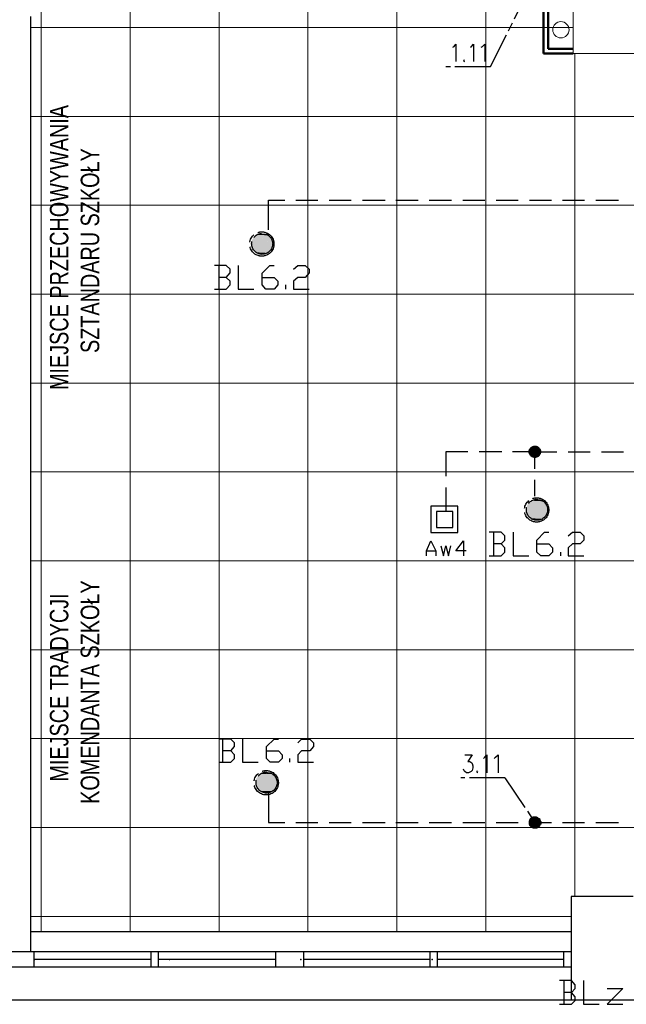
# Model space of a CAD drawing. Header units: millimetres. Extents: x 282377 to 1404227, y -783705 to 1038705.
# Tile 185 of 243: x 385377 to 385786, y 7168 to 7832. Entities that reach past the tile are written whole.
import ezdxf

# ---------------------------------------------------------------- set-up
doc = ezdxf.new("R2010")
doc.units = ezdxf.units.MM
doc.linetypes.add('ACAD_ISO08W100', pattern=[36, 24, -3, 6, -3])
doc.layers.add('!!ELEKTRYKA', color=7, linetype='Continuous')
doc.styles.add('BIKWYM', font='BIKROMSW.SHX', dxfattribs={"width": 0.8})

msp = doc.modelspace()

# ---------------------------------------------------------------- linework, layer by layer
at = {"layer": '!!ELEKTRYKA', "color": 252, "lineweight": 15, "ltscale": 15}
for p, q in [((385391.7, 7996.62), (385391.7, 7216.62)), ((385451.7, 7996.62), (385451.7, 7216.62)), ((385511.7, 7996.62), (385511.7, 7216.62)), ((385571.7, 7996.62), (385571.7, 7216.62)), ((385631.7, 7996.62), (385631.7, 7216.62)), ((385691.7, 7996.62), (385691.7, 7216.62)), ((385384.7, 7827.12), (385750.7, 7827.12)), ((385751.7, 7809.62), (385751.7, 7240.62)), ((385384.7, 7767.12), (386561.2, 7767.12)), ((385384.7, 7707.12), (386561.2, 7707.12)), ((385384.7, 7647.12), (386561.2, 7647.12)), ((385384.7, 7587.12), (386561.2, 7587.12)), ((385384.7, 7527.12), (386561.2, 7527.12)), ((385384.7, 7467.12), (386561.2, 7467.12)), ((385384.7, 7407.12), (385936.2, 7407.12)), ((385384.7, 7347.12), (385936.2, 7347.12)), ((385384.7, 7287.12), (385936.2, 7287.12)), ((385384.7, 7227.12), (385749.2, 7227.12))]:
    msp.add_line(p, q, dxfattribs=at)
at = {"layer": '!!ELEKTRYKA', "color": 252, "lineweight": 50}
for p, q in [((385730.7, 7809.62), (385730.7, 7850.62)), ((385733.7, 7812.62), (385733.7, 7847.62)), ((385750.7, 7809.62), (385730.7, 7809.62)), ((385750.7, 7812.62), (385733.7, 7812.62))]:
    msp.add_line(p, q, dxfattribs=at)
at = {"layer": '!!ELEKTRYKA', "color": 252, "lineweight": 20}
for q in [(385750.7, 7850.62), (385810.7, 7809.62)]:
    msp.add_line((385750.7, 7809.62), q, dxfattribs=at)
at = {"layer": '!!ELEKTRYKA', "color": 252}
for p, q in [((385384.7, 7203.12), (385384.7, 7834.62)), ((385791.2, 7240.62), (385749.2, 7240.62)), ((385749.2, 7240.62), (385749.2, 7170.62)), ((385749.2, 7216.62), (385384.7, 7216.62)), ((385386.7, 7203.12), (385192.2, 7203.12)), ((385386.7, 7203.12), (385386.7, 7193.12)), ((385749.2, 7203.12), (385386.7, 7203.12)), ((385465.7, 7198.12), (385386.7, 7198.12)), ((385465.7, 7203.12), (385465.7, 7193.12)), ((385470.7, 7203.12), (385465.7, 7203.12)), ((385470.7, 7203.12), (385470.7, 7193.12)), ((385549.7, 7198.12), (385470.7, 7198.12)), ((385549.7, 7203.12), (385549.7, 7193.12)), ((385568.7, 7203.12), (385568.7, 7193.12)), ((385653.95, 7198.12), (385568.7, 7198.12)), ((385653.95, 7203.12), (385653.95, 7193.12)), ((385658.95, 7203.12), (385653.95, 7203.12)), ((385658.95, 7203.12), (385658.95, 7193.12)), ((385744.2, 7198.12), (385658.95, 7198.12)), ((385744.2, 7203.12), (385744.2, 7193.12)), ((385749.2, 7203.12), (385749.2, 7193.12)), ((385749.2, 7203.12), (385749.2, 7193.12)), ((385192.2, 7193.12), (385386.7, 7193.12)), ((385384.7, 7193.12), (385749.2, 7193.12)), ((385985.7, 7170.62), (384524.7, 7170.62))]:
    msp.add_line(p, q, dxfattribs=at)
at = {"layer": '!!ELEKTRYKA', "color": 1, "linetype": 'ACAD_ISO08W100', "lineweight": -3}
for points in [[(385694.85, 7800.67), (385714.72, 7840.46)], [(385669.45, 7813.78), (385670.33, 7814.21), (385671.54, 7815.9), (385671.54, 7804.05)], [(385681.25, 7813.79), (385682.13, 7814.22), (385683.34, 7815.91), (385683.34, 7804.06)], [(385688.5, 7813.79), (385689.37, 7814.21), (385691.05, 7815.9), (385691.05, 7804.05)], [(385677.03, 7805.32), (385676.63, 7804.47), (385677.03, 7804.05), (385677.5, 7804.47)], [(385694.79, 7800.66), (385664.76, 7800.66)]]:
    msp.add_lwpolyline(points, dxfattribs=at)
at = {"layer": '!!ELEKTRYKA', "color": 5, "linetype": 'ACAD_ISO08W100', "lineweight": -3}
for points in [[(385544.97, 7690.6), (385544.97, 7710.5), (385555.99, 7710.5)], [(385563.6, 7710.49), (385578.41, 7710.49)], [(385586.02, 7710.49), (385600.83, 7710.49)], [(385608.44, 7710.49), (385623.73, 7710.49)], [(385630.93, 7710.49), (385646.15, 7710.49)], [(385653.36, 7710.49), (385668.58, 7710.49)], [(385676.19, 7710.49), (385691, 7710.49)], [(385698.68, 7710.49), (385713.49, 7710.49)], [(385721.1, 7710.49), (385735.91, 7710.49)], [(385743.52, 7710.49), (385758.33, 7710.49)], [(385765.94, 7710.49), (385781.23, 7710.49)], [(385516.59, 7658.43), (385519.12, 7661.39), (385519.12, 7663.93), (385516.59, 7666.47), (385508.53, 7666.47)], [(385511.5, 7666.46), (385511.5, 7650.38)], [(385524.61, 7666.47), (385524.61, 7650.38), (385535.18, 7650.38)], [(385540.76, 7658.42), (385548.79, 7658.42), (385551.31, 7655.88), (385551.31, 7653.34), (385548.79, 7650.38), (385543.28, 7650.38), (385540.76, 7653.34), (385540.76, 7661.38), (385545.87, 7666.46), (385548.79, 7666.46)], [(385561.88, 7663.93), (385564.87, 7666.47), (385569.89, 7666.47), (385572.48, 7663.93), (385572.48, 7661.39), (385569.89, 7658.43), (385564.87, 7658.43), (385561.88, 7655.89), (385561.88, 7650.38), (385572.48, 7650.38)], [(385508.53, 7650.38), (385516.59, 7650.38), (385519.12, 7653.35), (385519.12, 7655.89), (385516.59, 7658.43), (385511.47, 7658.43)], [(385556.84, 7650.38), (385556.84, 7653.34)], [(385679.57, 7540.73), (385664.76, 7540.73), (385664.76, 7524.22)], [(385702.44, 7540.73), (385687.19, 7540.73)], [(385724.88, 7540.73), (385709.63, 7540.73)], [(385724.87, 7529.31), (385724.87, 7540.74), (385739.66, 7540.74)], [(385747.29, 7540.74), (385762.13, 7540.74)], [(385769.74, 7540.74), (385784.58, 7540.74)], [(385724.87, 7510.68), (385724.87, 7521.68)], [(385664.76, 7516.6), (385664.76, 7500.52)], [(385702.01, 7478.51), (385704.56, 7481.04), (385704.56, 7484), (385702.01, 7486.55), (385693.95, 7486.55)], [(385696.92, 7486.55), (385696.92, 7470.46)], [(385710.1, 7486.54), (385710.1, 7470.45), (385720.69, 7470.45)], [(385726.18, 7478.5), (385734.21, 7478.5), (385736.75, 7475.96), (385736.75, 7473), (385734.21, 7470.46), (385728.72, 7470.46), (385726.18, 7473), (385726.18, 7481.04), (385731.26, 7486.55), (385734.21, 7486.55)], [(385747.29, 7484.01), (385750.23, 7486.55), (385755.31, 7486.55), (385757.85, 7484.01), (385757.85, 7481.04), (385755.31, 7478.5), (385750.23, 7478.5), (385747.29, 7475.96), (385747.29, 7470.46), (385757.85, 7470.46)], [(385693.95, 7470.46), (385702.01, 7470.46), (385704.56, 7473), (385704.56, 7475.96), (385702.01, 7478.51), (385696.91, 7478.51)], [(385742.25, 7470.46), (385742.25, 7473)], [(385519.56, 7338.8), (385522.08, 7341.76), (385522.08, 7344.3), (385519.56, 7346.84), (385511.5, 7346.84)], [(385514.05, 7346.84), (385514.05, 7331.18)], [(385527.58, 7346.84), (385527.58, 7331.18), (385538.15, 7331.18)], [(385543.73, 7338.8), (385551.76, 7338.8), (385554.28, 7336.25), (385554.28, 7333.71), (385551.76, 7331.17), (385546.25, 7331.17), (385543.73, 7333.71), (385543.73, 7341.76), (385548.83, 7346.84), (385551.76, 7346.84)], [(385564.84, 7344.3), (385567.36, 7346.84), (385572.86, 7346.84), (385575.44, 7344.3), (385575.44, 7341.76), (385572.86, 7338.8), (385567.36, 7338.8), (385564.84, 7336.26), (385564.84, 7331.18), (385575.44, 7331.18)], [(385511.5, 7331.18), (385519.56, 7331.18), (385522.08, 7333.72), (385522.08, 7336.26), (385519.56, 7338.8), (385514.03, 7338.8)], [(385559.39, 7331.18), (385559.39, 7333.71)], [(385677.5, 7336.26), (385682.55, 7336.26), (385679.59, 7331.6), (385680.87, 7331.6), (385682.15, 7330.75), (385682.55, 7330.33), (385682.95, 7328.64), (385682.95, 7327.37), (385682.55, 7325.67), (385681.74, 7324.83), (385679.99, 7323.98), (385678.72, 7323.98), (385677.5, 7324.83), (385677.03, 7325.25), (385676.63, 7326.52)], [(385690.16, 7333.72), (385691.03, 7334.57), (385692.31, 7336.26), (385692.31, 7323.98)], [(385697.4, 7333.72), (385698.27, 7334.56), (385699.95, 7336.25), (385699.95, 7323.98)], [(385685.94, 7325.25), (385685.53, 7324.83), (385685.94, 7323.98), (385686.41, 7324.83)], [(385704.57, 7320.59), (385674.91, 7320.59)], [(385704.58, 7320.59), (385724.9, 7290.54)], [(385544.97, 7310.43), (385544.97, 7290.53), (385555.99, 7290.53)], [(385563.6, 7290.54), (385578.41, 7290.54)], [(385586.02, 7290.54), (385600.83, 7290.54)], [(385608.44, 7290.54), (385623.73, 7290.54)], [(385630.93, 7290.54), (385646.15, 7290.54)], [(385653.36, 7290.54), (385668.58, 7290.54)], [(385676.19, 7290.54), (385691, 7290.54)], [(385698.68, 7290.54), (385713.49, 7290.54)], [(385721.1, 7290.54), (385735.91, 7290.54)], [(385743.52, 7290.54), (385758.33, 7290.54)], [(385765.94, 7290.54), (385781.23, 7290.54)], [(385749.45, 7175.81), (385751.99, 7178.35), (385751.99, 7180.89), (385749.45, 7183.85), (385741.43, 7183.85)], [(385744.32, 7183.86), (385744.32, 7167.77)], [(385757.5, 7183.85), (385757.5, 7167.76), (385768.12, 7167.76)], [(385773.58, 7178.35), (385784.18, 7178.35), (385773.58, 7167.77), (385784.18, 7167.77)], [(385741.43, 7167.77), (385749.45, 7167.77), (385751.99, 7170.3), (385751.99, 7172.84), (385749.45, 7175.81), (385744.37, 7175.81)]]:
    msp.add_lwpolyline(points, dxfattribs=at)
at = {"layer": '!!ELEKTRYKA', "color": 30, "linetype": 'ACAD_ISO08W100', "lineweight": -3, "true_color": 0xff7e00}
for points in [[(385654.62, 7486.12), (385672.81, 7486.12), (385672.81, 7503.9), (385654.62, 7503.9)], [(385658.41, 7489.51), (385669.39, 7489.51), (385669.39, 7500.51), (385658.41, 7500.51)]]:
    msp.add_lwpolyline(points, close=True, dxfattribs=at)
for points in [[(385651.65, 7470.46), (385651.65, 7473.84), (385654.62, 7480.62), (385657.99, 7473.84), (385657.99, 7470.46)], [(385661.38, 7477.23), (385663.06, 7470.46), (385664.75, 7477.23), (385666.43, 7470.46), (385668.18, 7477.23)], [(385678.32, 7473.84), (385671.52, 7473.84), (385676.64, 7480.62), (385676.64, 7470.46)], [(385651.65, 7473.84), (385657.99, 7473.84)]]:
    msp.add_lwpolyline(points, dxfattribs=at)
at = {"layer": '!!ELEKTRYKA', "color": 5, "linetype": 'ACAD_ISO08W100', "lineweight": -3}
msp.add_lwpolyline([(385727.43, 7287.58), (385726.56, 7287.15), (385726.16, 7286.73), (385725.29, 7286.73), (385724.49, 7286.73), (385723.62, 7286.73), (385723.21, 7287.15), (385722.34, 7287.58), (385721.94, 7288), (385721.47, 7288.42), (385721.07, 7289.26), (385721.07, 7290.11), (385721.07, 7290.96), (385721.07, 7291.38), (385721.47, 7292.23), (385721.94, 7293.08), (385722.34, 7293.5), (385722.74, 7293.93), (385723.62, 7294.35), (385724.49, 7294.35), (385724.89, 7294.35), (385725.76, 7294.35), (385726.56, 7293.93), (385726.96, 7293.5), (385727.83, 7293.08), (385728.24, 7292.23), (385728.24, 7291.81), (385728.71, 7290.96), (385728.71, 7290.11), (385728.71, 7289.26), (385728.24, 7288.84), (385727.83, 7288)], close=True, dxfattribs=at)
at = {"layer": '!!ELEKTRYKA', "color": 252, "linetype": 'Continuous', "lineweight": 20, "ltscale": 25}
msp.add_circle((385742.33, 7825.55), 5.5, dxfattribs=at)
at = {"layer": '!!ELEKTRYKA', "color": 5, "linetype": 'ACAD_ISO08W100', "lineweight": -3}
for centre, radius in [((385540.55, 7680.96), 8.22), ((385540.78, 7681.07), 7.11), ((385724.79, 7540.74), 3.82), ((385724.79, 7540.74), 3.82), ((385725.96, 7501.46), 8.21), ((385726.22, 7501.57), 7.12), ((385543.51, 7317.32), 8.22), ((385543.75, 7317.42), 7.11)]:
    msp.add_circle(centre, radius, dxfattribs=at)
at = {"layer": '!!ELEKTRYKA', "color": 252}
for p in [(385387.2, 7198.12), (385478.32, 7198.12), (385478.32, 7198.12), (385478.32, 7198.12), (385478.32, 7198.12), (385478.32, 7198.12), (385566.95, 7198.12), (385566.95, 7198.12), (385566.95, 7198.12), (385566.95, 7198.12), (385566.95, 7198.12), (385655.57, 7198.12), (385655.57, 7198.12), (385655.57, 7198.12), (385655.57, 7198.12), (385655.57, 7198.12)]:
    msp.add_point(p, dxfattribs=at)
at = {"layer": '!!ELEKTRYKA', "color": 5, "linetype": 'ACAD_ISO08W100', "lineweight": -3}
for points in [[(385533.92, 7682.98), (385547.48, 7682.55), (385533.51, 7682.55)], [(385534.34, 7684.25), (385547.49, 7683.82), (385533.93, 7683.82)], [(385533.93, 7683.82), (385547.49, 7682.98), (385533.93, 7682.98)], [(385533.93, 7683.82), (385547.49, 7683.82), (385547.49, 7682.98)], [(385533.93, 7682.98), (385547.49, 7682.98), (385547.49, 7682.56)], [(385534.82, 7685.09), (385547.08, 7684.24), (385534.41, 7684.24)], [(385534.41, 7684.24), (385547.08, 7684.24), (385547.56, 7683.82)], [(385535.23, 7685.51), (385546.68, 7685.09), (385534.83, 7685.09)], [(385534.83, 7685.09), (385546.68, 7685.09), (385547.09, 7684.25)], [(385535.65, 7685.94), (385546.27, 7685.51), (385535.24, 7685.51)], [(385535.24, 7685.51), (385546.27, 7685.51), (385546.68, 7685.09)], [(385536.06, 7686.36), (385545.8, 7685.94), (385535.65, 7685.94)], [(385535.65, 7685.94), (385545.8, 7685.94), (385546.21, 7685.52)], [(385536.48, 7686.79), (385545.4, 7686.36), (385536.07, 7686.36)], [(385536.07, 7686.36), (385545.4, 7686.36), (385545.81, 7685.94)], [(385536.89, 7687.21), (385544.93, 7686.79), (385536.48, 7686.79)], [(385536.48, 7686.79), (385544.93, 7686.79), (385545.4, 7686.36)], [(385537.71, 7687.63), (385544.11, 7687.21), (385536.9, 7687.21)], [(385536.9, 7687.21), (385544.11, 7687.21), (385544.93, 7686.79)], [(385537.79, 7687.63), (385543.72, 7687.63), (385544.13, 7687.2)], [(385539.02, 7688.05), (385542.84, 7687.63), (385538.21, 7687.63)], [(385539.03, 7688.05), (385542.44, 7688.05), (385542.85, 7687.63)], [(385533.51, 7682.55), (385547.89, 7681.71), (385533.51, 7681.71)], [(385533.51, 7682.55), (385547.48, 7682.55), (385547.89, 7681.71)], [(385533.51, 7681.71), (385547.89, 7680.86), (385533.51, 7680.86)], [(385533.51, 7681.71), (385547.89, 7681.71), (385547.89, 7680.86)], [(385533.51, 7680.86), (385547.89, 7680.44), (385533.51, 7680.44)], [(385533.51, 7680.86), (385547.89, 7680.86), (385547.89, 7680.44)], [(385533.51, 7680.44), (385547.48, 7679.59), (385533.51, 7679.59)], [(385533.51, 7680.44), (385547.89, 7680.44), (385547.48, 7679.59)], [(385533.51, 7679.59), (385547.48, 7679.17), (385533.92, 7679.17)], [(385533.51, 7679.59), (385547.48, 7679.59), (385547.48, 7679.17)], [(385533.93, 7679.17), (385547.49, 7678.33), (385533.93, 7678.33)], [(385533.93, 7679.17), (385547.49, 7679.17), (385547.49, 7678.33)], [(385533.93, 7678.33), (385547.08, 7677.9), (385534.34, 7677.9)], [(385533.93, 7678.33), (385547.49, 7678.33), (385547.08, 7677.9)], [(385534.41, 7677.89), (385546.67, 7677.05), (385534.82, 7677.05)], [(385534.41, 7677.89), (385547.08, 7677.89), (385546.67, 7677.05)], [(385534.83, 7677.05), (385546.27, 7676.62), (385535.23, 7676.62)], [(385534.83, 7677.05), (385546.68, 7677.05), (385546.27, 7676.62)], [(385535.24, 7676.62), (385545.8, 7676.2), (385535.65, 7676.2)], [(385535.24, 7676.62), (385546.27, 7676.62), (385545.8, 7676.2)], [(385535.65, 7676.2), (385545.39, 7675.78), (385536.06, 7675.78)], [(385535.65, 7676.2), (385545.8, 7676.2), (385545.39, 7675.78)], [(385536.07, 7675.78), (385544.99, 7675.36), (385536.48, 7675.36)], [(385536.07, 7675.78), (385545.4, 7675.78), (385544.99, 7675.36)], [(385536.48, 7675.36), (385544.11, 7674.93), (385536.89, 7674.93)], [(385536.48, 7675.36), (385544.93, 7675.36), (385544.11, 7674.93)], [(385536.9, 7674.94), (385543.64, 7674.52), (385537.71, 7674.52)], [(385536.9, 7674.94), (385544.11, 7674.94), (385543.64, 7674.52)], [(385537.79, 7674.5), (385542.9, 7674.08), (385538.2, 7674.08)], [(385537.79, 7674.5), (385543.72, 7674.5), (385542.9, 7674.08)], [(385726.99, 7543.7), (385721.9, 7543.27), (385727.39, 7543.27)], [(385726.99, 7543.7), (385722.77, 7543.7), (385721.9, 7543.27)], [(385726.21, 7544.12), (385722.8, 7543.69), (385727.01, 7543.69)], [(385726.21, 7544.12), (385723.2, 7544.12), (385722.8, 7543.69)], [(385725.35, 7544.54), (385723.21, 7544.12), (385726.16, 7544.12)], [(385725.35, 7544.54), (385724.08, 7544.54), (385723.21, 7544.12)], [(385727.83, 7542.85), (385721.07, 7542), (385728.24, 7542)], [(385727.83, 7542.85), (385721.47, 7542.85), (385721.07, 7542)], [(385728.24, 7542), (385721.07, 7541.58), (385728.71, 7541.58)], [(385728.24, 7542), (385721.07, 7542), (385721.07, 7541.58)], [(385728.71, 7541.58), (385721.07, 7540.73), (385728.71, 7540.73)], [(385728.71, 7541.58), (385721.07, 7541.58), (385721.07, 7540.73)], [(385728.71, 7540.73), (385721.07, 7539.89), (385728.71, 7539.89)], [(385728.71, 7540.73), (385721.07, 7540.73), (385721.07, 7539.89)], [(385728.71, 7539.89), (385721.07, 7539.47), (385728.24, 7539.47)], [(385728.71, 7539.89), (385721.07, 7539.89), (385721.07, 7539.47)], [(385728.24, 7539.47), (385721.07, 7539.47), (385721.47, 7538.62)], [(385727.38, 7543.27), (385721.48, 7542.85), (385727.85, 7542.85)], [(385727.38, 7543.27), (385721.89, 7543.27), (385721.48, 7542.85)], [(385728.25, 7539.47), (385721.48, 7538.62), (385728.25, 7538.62)], [(385728.25, 7538.62), (385721.48, 7538.62), (385721.89, 7537.77)], [(385728.26, 7538.62), (385721.9, 7537.77), (385727.79, 7537.77)], [(385727.79, 7537.77), (385721.9, 7537.77), (385722.3, 7537.35)], [(385727.8, 7537.78), (385722.31, 7537.35), (385727, 7537.35)], [(385727, 7537.35), (385722.31, 7537.35), (385723.18, 7536.93)], [(385727.03, 7537.34), (385723.21, 7536.92), (385726.62, 7536.92)], [(385725.77, 7536.92), (385723.62, 7536.92), (385724.49, 7536.5)], [(385725.72, 7536.93), (385724.45, 7536.5), (385725.32, 7536.5)], [(385719.33, 7503.48), (385732.93, 7503.06), (385718.93, 7503.06)], [(385719.82, 7504.75), (385732.95, 7504.32), (385719.41, 7504.32)], [(385719.41, 7504.32), (385732.95, 7503.47), (385719.41, 7503.47)], [(385719.41, 7504.32), (385732.95, 7504.32), (385732.95, 7503.47)], [(385719.41, 7503.47), (385732.95, 7503.47), (385732.95, 7503.05)], [(385720.23, 7505.59), (385732.56, 7504.75), (385719.83, 7504.75)], [(385719.83, 7504.75), (385732.56, 7504.75), (385732.96, 7504.32)], [(385720.64, 7506.02), (385732.1, 7505.6), (385720.24, 7505.6)], [(385720.24, 7505.6), (385732.1, 7505.6), (385732.5, 7504.74)], [(385721.06, 7506.44), (385731.64, 7506.02), (385720.66, 7506.02)], [(385720.66, 7506.02), (385731.64, 7506.02), (385732.11, 7505.59)], [(385721.47, 7506.87), (385731.25, 7506.44), (385721.07, 7506.44)], [(385721.07, 7506.44), (385731.25, 7506.44), (385731.65, 7506.02)], [(385721.89, 7507.29), (385730.79, 7506.87), (385721.48, 7506.87)], [(385721.48, 7506.87), (385730.79, 7506.87), (385731.2, 7506.44)], [(385722.3, 7507.72), (385730.34, 7507.29), (385721.9, 7507.29)], [(385721.9, 7507.29), (385730.34, 7507.29), (385730.81, 7506.87)], [(385723.18, 7508.14), (385729.48, 7507.71), (385722.31, 7507.71)], [(385722.31, 7507.71), (385729.48, 7507.71), (385730.35, 7507.29)], [(385723.61, 7508.55), (385729.17, 7508.13), (385723.21, 7508.13)], [(385723.21, 7508.13), (385729.17, 7508.13), (385729.57, 7507.71)], [(385723.62, 7508.56), (385728.31, 7508.56), (385729.11, 7508.13)], [(385726.54, 7508.99), (385727.01, 7508.56), (385724.87, 7508.56)], [(385718.93, 7503.06), (385733.33, 7502.21), (385718.93, 7502.21)], [(385718.93, 7503.06), (385732.93, 7503.06), (385733.33, 7502.21)], [(385718.93, 7502.21), (385733.33, 7501.79), (385718.93, 7501.79)], [(385718.93, 7502.21), (385733.33, 7502.21), (385733.33, 7501.79)], [(385718.93, 7501.79), (385733.33, 7500.94), (385718.93, 7500.94)], [(385718.93, 7501.79), (385733.33, 7501.79), (385733.33, 7500.94)], [(385718.93, 7500.94), (385732.93, 7500.09), (385718.93, 7500.09)], [(385718.93, 7500.94), (385733.33, 7500.94), (385732.93, 7500.09)], [(385718.93, 7500.09), (385732.93, 7499.67), (385719.33, 7499.67)], [(385718.93, 7500.09), (385732.93, 7500.09), (385732.93, 7499.67)], [(385719.41, 7499.66), (385732.95, 7498.82), (385719.41, 7498.82)], [(385719.41, 7499.66), (385732.95, 7499.66), (385732.95, 7498.82)], [(385719.41, 7498.82), (385732.54, 7498.4), (385719.82, 7498.4)], [(385719.41, 7498.82), (385732.95, 7498.82), (385732.54, 7498.4)], [(385719.83, 7498.4), (385732.09, 7497.97), (385720.23, 7497.97)], [(385719.83, 7498.4), (385732.56, 7498.4), (385732.09, 7497.97)], [(385720.24, 7497.97), (385731.7, 7497.13), (385720.64, 7497.13)], [(385720.24, 7497.97), (385732.1, 7497.97), (385731.7, 7497.13)], [(385720.66, 7497.13), (385731.24, 7496.7), (385721.06, 7496.7)], [(385720.66, 7497.13), (385731.64, 7497.13), (385731.24, 7496.7)], [(385721.07, 7496.71), (385730.78, 7496.28), (385721.47, 7496.28)], [(385721.07, 7496.71), (385731.25, 7496.71), (385730.78, 7496.28)], [(385721.48, 7496.28), (385730.39, 7495.86), (385721.89, 7495.86)], [(385721.48, 7496.28), (385730.79, 7496.28), (385730.39, 7495.86)], [(385721.9, 7495.86), (385729.53, 7495.44), (385722.3, 7495.44)], [(385721.9, 7495.86), (385730.34, 7495.86), (385729.53, 7495.44)], [(385722.31, 7495.44), (385729.08, 7495.01), (385723.18, 7495.01)], [(385722.31, 7495.44), (385729.48, 7495.44), (385729.08, 7495.01)], [(385723.62, 7495.01), (385727.84, 7494.59), (385724.49, 7494.59)], [(385723.62, 7495.01), (385728.31, 7495.01), (385727.84, 7494.59)], [(385540.68, 7323.98), (385547.08, 7323.56), (385539.86, 7323.56)], [(385541.17, 7324.4), (385546.68, 7323.98), (385540.76, 7323.98)], [(385540.76, 7323.98), (385546.68, 7323.98), (385547.09, 7323.55)], [(385541.17, 7324.4), (385545.8, 7324.4), (385546.69, 7323.98)], [(385543.71, 7324.83), (385544.53, 7324.4), (385542.42, 7324.4)], [(385536.89, 7320.17), (385550.44, 7319.33), (385536.48, 7319.33)], [(385536.48, 7319.33), (385550.44, 7318.9), (385536.48, 7318.9)], [(385536.48, 7319.33), (385550.44, 7319.33), (385550.44, 7318.9)], [(385536.48, 7318.9), (385550.44, 7318.05), (385536.48, 7318.05)], [(385536.48, 7318.9), (385550.44, 7318.9), (385550.44, 7318.05)], [(385536.48, 7318.05), (385550.85, 7317.63), (385536.48, 7317.63)], [(385536.48, 7318.05), (385550.44, 7318.05), (385550.85, 7317.63)], [(385536.48, 7317.63), (385550.44, 7316.79), (385536.48, 7316.79)], [(385536.48, 7317.63), (385550.85, 7317.63), (385550.44, 7316.79)], [(385537.3, 7320.59), (385550.04, 7320.17), (385536.9, 7320.17)], [(385536.9, 7320.17), (385550.04, 7320.17), (385550.45, 7319.33)], [(385537.72, 7321.44), (385549.98, 7320.6), (385537.31, 7320.6)], [(385537.31, 7320.6), (385549.98, 7320.6), (385549.98, 7320.17)], [(385538.61, 7322.28), (385549.23, 7321.86), (385537.79, 7321.86)], [(385537.79, 7321.86), (385549.64, 7321.44), (385537.79, 7321.44)], [(385537.79, 7321.86), (385549.23, 7321.86), (385549.64, 7321.44)], [(385537.79, 7321.44), (385549.64, 7321.44), (385550.05, 7320.59)], [(385539.03, 7322.71), (385548.77, 7322.29), (385538.62, 7322.29)], [(385538.62, 7322.29), (385548.77, 7322.29), (385549.18, 7321.86)], [(385539.44, 7323.13), (385548.36, 7322.71), (385539.03, 7322.71)], [(385539.03, 7322.71), (385548.36, 7322.71), (385548.77, 7322.29)], [(385539.86, 7323.56), (385547.48, 7323.13), (385539.45, 7323.13)], [(385539.45, 7323.13), (385547.48, 7323.13), (385548.37, 7322.71)], [(385539.86, 7323.56), (385547.08, 7323.56), (385547.49, 7323.14)], [(385536.48, 7316.79), (385550.44, 7315.94), (385536.48, 7315.94)], [(385536.48, 7316.79), (385550.44, 7316.79), (385550.44, 7315.94)], [(385536.48, 7315.94), (385550.44, 7315.51), (385536.48, 7315.51)], [(385536.48, 7315.94), (385550.44, 7315.94), (385550.44, 7315.51)], [(385536.48, 7315.51), (385550.04, 7314.67), (385536.89, 7314.67)], [(385536.48, 7315.51), (385550.44, 7315.51), (385550.04, 7314.67)], [(385536.9, 7314.67), (385550.04, 7314.24), (385537.3, 7314.24)], [(385536.9, 7314.67), (385550.04, 7314.67), (385550.04, 7314.24)], [(385537.31, 7314.25), (385549.57, 7313.4), (385537.72, 7313.4)], [(385537.31, 7314.25), (385549.98, 7314.25), (385549.57, 7313.4)], [(385537.79, 7313.4), (385549.23, 7312.97), (385537.79, 7312.97)], [(385537.79, 7313.4), (385549.64, 7313.4), (385549.23, 7312.97)], [(385537.79, 7312.97), (385548.83, 7312.55), (385538.61, 7312.55)], [(385537.79, 7312.97), (385549.23, 7312.97), (385548.83, 7312.55)], [(385538.62, 7312.55), (385548.36, 7312.13), (385539.03, 7312.13)], [(385538.62, 7312.55), (385548.77, 7312.55), (385548.36, 7312.13)], [(385539.03, 7312.13), (385547.48, 7311.7), (385539.44, 7311.7)], [(385539.03, 7312.13), (385548.36, 7312.13), (385547.48, 7311.7)], [(385539.45, 7311.71), (385547.08, 7311.28), (385539.86, 7311.28)], [(385539.45, 7311.71), (385547.48, 7311.71), (385547.08, 7311.28)], [(385539.86, 7311.28), (385546.6, 7310.86), (385540.68, 7310.86)], [(385539.86, 7311.28), (385547.08, 7311.28), (385546.6, 7310.86)], [(385541.17, 7310.85), (385545.39, 7310.43), (385541.99, 7310.43)], [(385541.17, 7310.85), (385545.8, 7310.85), (385545.39, 7310.43)], [(385721.47, 7292.65), (385728.24, 7291.81), (385721.07, 7291.81)], [(385721.07, 7291.81), (385728.71, 7290.96), (385721.07, 7290.96)], [(385721.07, 7291.81), (385728.24, 7291.81), (385728.71, 7290.96)], [(385721.07, 7290.96), (385728.71, 7290.54), (385721.07, 7290.54)], [(385721.07, 7290.96), (385728.71, 7290.96), (385728.71, 7290.54)], [(385721.89, 7293.08), (385728.25, 7292.65), (385721.48, 7292.65)], [(385721.48, 7292.65), (385728.25, 7292.65), (385728.25, 7291.81)], [(385722.3, 7293.5), (385727.79, 7293.08), (385721.9, 7293.08)], [(385721.9, 7293.08), (385727.79, 7293.08), (385728.26, 7292.65)], [(385723.18, 7293.92), (385727, 7293.5), (385722.31, 7293.5)], [(385722.31, 7293.5), (385727, 7293.5), (385727.8, 7293.08)], [(385723.61, 7294.34), (385726.62, 7293.92), (385723.21, 7293.92)], [(385723.21, 7293.92), (385726.62, 7293.92), (385727.03, 7293.5)], [(385723.62, 7294.35), (385725.77, 7294.35), (385726.57, 7293.92)], [(385721.07, 7290.54), (385728.71, 7289.69), (385721.07, 7289.69)], [(385721.07, 7290.54), (385728.71, 7290.54), (385728.71, 7289.69)], [(385721.07, 7289.69), (385728.24, 7288.84), (385721.07, 7288.84)], [(385721.07, 7289.69), (385728.71, 7289.69), (385728.24, 7288.84)], [(385721.07, 7288.84), (385727.83, 7288.42), (385721.47, 7288.42)], [(385721.07, 7288.84), (385728.24, 7288.84), (385727.83, 7288.42)], [(385721.48, 7288.42), (385727.38, 7287.57), (385721.89, 7287.57)], [(385721.48, 7288.42), (385727.85, 7288.42), (385727.38, 7287.57)], [(385721.9, 7287.57), (385726.99, 7287.15), (385722.77, 7287.15)], [(385721.9, 7287.57), (385727.39, 7287.57), (385726.99, 7287.15)], [(385722.8, 7287.15), (385726.21, 7286.72), (385723.2, 7286.72)], [(385722.8, 7287.15), (385727.01, 7287.15), (385726.21, 7286.72)]]:
    msp.add_solid(points, dxfattribs=at)

# ---------------------------------------------------------------- texts
at = {"layer": '!!ELEKTRYKA', "color": 252, "style": 'BIKWYM', "width": 0.8}
for s, p in [('MIEJSCE PRZECHOWYWANIA', (385410.03, 7582.39)), ('SZTANDARU SZKOŁY', (385430.86, 7607.39)), ('KOMENDANTA SZKOŁY', (385430.86, 7303.09)), ('MIEJSCE TRADYCJI', (385410.03, 7318.09))]:
    msp.add_text(s, height=12.5, rotation=90, dxfattribs=at).set_placement(p)

doc.saveas('drawing.dxf')
